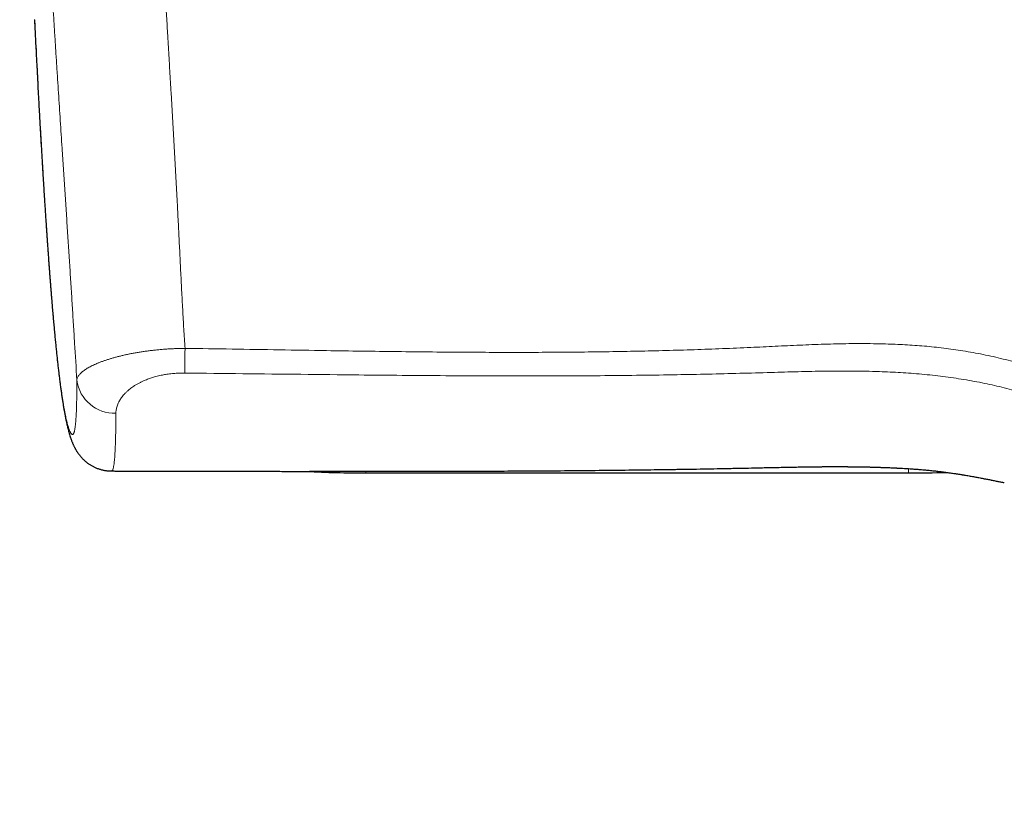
# Model space of a CAD drawing. Header units: millimetres. Extents: x 8 to 969, y 12 to 489.
# Tile 11 of 52: x 391 to 444, y 211 to 253. Entities that reach past the tile are written whole.
import ezdxf

# ---------------------------------------------------------------- set-up
doc = ezdxf.new("R2010")
doc.units = ezdxf.units.MM

msp = doc.modelspace()

# ---------------------------------------------------------------- linework, layer by layer
at = {"color": 252, "linetype": 'Continuous', "lineweight": 0}
for p, q in [((438.447, 228.294), (438.447, 228.524)), ((438.581, 228.517), (438.581, 228.515)), ((409.447, 228.296), (409.447, 228.392)), ((409.563, 228.392), (409.563, 228.392))]:
    msp.add_line(p, q, dxfattribs=at)
at = {"color": 7, "linetype": 'Continuous', "lineweight": 30}
msp.add_line((409.447, 228.296), (438.447, 228.294), dxfattribs=at)
at = {"color": 252, "linetype": 'Continuous', "lineweight": 0, "flags": 128}
msp.add_lwpolyline([(399.766, 233.635), (399.767, 233.676), (399.767, 233.721), (399.767, 233.768), (399.768, 233.819), (399.768, 233.872), (399.768, 233.928), (399.769, 233.987), (399.769, 234.049), (399.77, 234.113), (399.77, 234.18), (399.771, 234.249), (399.771, 234.32), (399.772, 234.394), (399.773, 234.469), (399.773, 234.546), (399.774, 234.625), (399.775, 234.706), (399.775, 234.787), (399.776, 234.87), (399.777, 234.955)], dxfattribs=at)
at = {"color": 252, "linetype": 'Continuous', "lineweight": 0}
msp.add_arc((396.015, 233.517), 2.036, 187.4667, 271.8755, dxfattribs=at)
at = {"color": 7, "linetype": 'Continuous', "lineweight": 30}
for centre, radius, start, end in [((409.345, 284.096), 55.8, 266.8608, 270.1045), ((438.478, 289.761), 61.467, 269.97115, 271.86243)]:
    msp.add_arc(centre, radius, start, end, dxfattribs=at)
at = {"color": 252, "linetype": 'Continuous', "lineweight": 0}
for points, knots in [([(396.929, 296.246), (396.938, 295.942), (396.956, 295.332), (396.985, 294.417), (397.014, 293.498), (397.046, 292.475), (397.081, 291.344), (397.119, 290.105), (397.159, 288.86), (397.199, 287.611), (397.24, 286.357), (397.284, 285.065), (397.33, 283.734), (397.378, 282.365), (397.428, 280.993), (397.48, 279.618), (397.535, 278.188), (397.595, 276.702), (397.658, 275.161), (397.724, 273.616), (397.791, 272.069), (397.861, 270.518), (397.93, 269.025), (397.998, 267.59), (398.064, 266.215), (398.132, 264.836), (398.202, 263.455), (398.27, 262.131), (398.337, 260.863), (398.401, 259.652), (398.467, 258.439), (398.534, 257.223), (398.602, 256.005), (398.668, 254.847), (398.731, 253.749), (398.791, 252.711), (398.846, 251.758), (398.897, 250.89), (398.944, 250.107), (398.99, 249.324), (399.033, 248.589), (399.074, 247.903), (399.111, 247.266), (399.148, 246.628), (399.185, 245.99), (399.221, 245.349), (399.257, 244.705), (399.293, 244.058), (399.327, 243.41), (399.359, 242.806), (399.388, 242.245), (399.414, 241.727), (399.44, 241.21), (399.466, 240.693), (399.491, 240.173), (399.517, 239.649), (399.543, 239.122), (399.569, 238.597), (399.595, 238.073), (399.623, 237.549), (399.651, 237.027), (399.68, 236.506), (399.711, 235.987), (399.742, 235.469), (399.765, 235.126), (399.777, 234.955)], [0, 0, 0, 0, 0.015775, 0.031551, 0.047327, 0.063102, 0.084153, 0.105205, 0.126256, 0.147323, 0.168391, 0.189459, 0.212276, 0.235094, 0.257913, 0.280731, 0.303548, 0.328967, 0.354387, 0.379807, 0.405228, 0.430648, 0.456066, 0.478484, 0.500902, 0.52332, 0.545738, 0.568155, 0.587701, 0.607248, 0.626796, 0.646344, 0.665891, 0.685436, 0.701992, 0.718548, 0.735104, 0.747523, 0.759942, 0.772361, 0.784779, 0.794832, 0.804886, 0.814941, 0.824995, 0.835047, 0.845212, 0.855378, 0.865544, 0.875708, 0.883842, 0.891978, 0.900114, 0.90825, 0.916384, 0.924725, 0.933068, 0.941411, 0.949755, 0.958096, 0.966475, 0.974856, 0.983238, 0.99162, 1, 1, 1, 1]), ([(393.997, 233.252), (393.955, 233.915), (393.904, 234.743), (393.842, 235.738), (393.811, 236.237), (393.78, 236.739), (393.759, 237.074), (393.738, 237.41), (393.717, 237.748), (393.685, 238.256), (393.653, 238.765), (393.62, 239.281), (393.587, 239.801), (393.553, 240.327), (393.519, 240.854), (393.484, 241.383), (393.45, 241.914), (393.415, 242.447), (393.38, 242.98), (393.345, 243.514), (393.31, 244.049), (393.274, 244.585), (393.239, 245.12), (393.199, 245.723), (393.155, 246.394), (393.107, 247.133), (393.059, 247.87), (393.011, 248.606), (392.962, 249.372), (392.911, 250.168), (392.859, 250.993), (392.807, 251.816), (392.755, 252.638), (392.7, 253.528), (392.642, 254.484), (392.58, 255.506), (392.519, 256.527), (392.452, 257.661), (392.38, 258.91), (392.303, 260.272), (392.225, 261.672), (392.147, 263.111), (392.069, 264.588), (391.994, 266.063), (391.92, 267.535), (391.848, 269.004), (391.779, 270.471), (391.712, 271.935), (391.649, 273.361), (391.589, 274.747), (391.533, 276.096), (391.479, 277.442), (391.427, 278.785), (391.38, 280.051), (391.337, 281.24), (391.298, 282.354), (391.26, 283.465), (391.224, 284.574), (391.189, 285.679), (391.156, 286.782), (391.124, 287.881), (391.093, 288.978), (391.064, 290.07), (391.038, 291.086), (391.014, 292.025), (390.994, 292.89), (390.975, 293.754), (390.956, 294.618), (390.944, 295.195), (390.938, 295.484)], [0, 0, 0, 0, 0.03194, 0.039928, 0.047917, 0.055906, 0.063893, 0.063894, 0.071886, 0.079881, 0.087875, 0.095867, 0.104028, 0.11219, 0.120353, 0.128514, 0.136737, 0.14496, 0.153185, 0.161407, 0.169681, 0.177956, 0.186232, 0.194507, 0.20596, 0.217416, 0.228872, 0.240328, 0.251782, 0.264677, 0.277573, 0.290469, 0.303365, 0.31626, 0.332376, 0.348492, 0.364609, 0.380725, 0.402349, 0.423973, 0.445597, 0.469206, 0.492815, 0.516425, 0.540034, 0.563663, 0.587293, 0.610922, 0.634552, 0.656437, 0.678323, 0.70021, 0.722096, 0.743982, 0.762241, 0.780501, 0.798761, 0.817021, 0.83528, 0.853539, 0.871838, 0.890137, 0.908437, 0.926736, 0.941389, 0.956041, 0.970694, 0.985347, 1, 1, 1, 1]), ([(391.729, 252.541), (391.751, 252.09), (391.795, 251.189), (391.857, 249.987), (391.912, 248.937), (391.961, 248.039), (392.006, 247.22), (392.048, 246.478), (392.086, 245.814), (392.125, 245.154), (392.162, 244.541), (392.196, 243.975), (392.229, 243.455), (392.261, 242.939), (392.294, 242.428), (392.325, 241.956), (392.355, 241.522), (392.382, 241.124), (392.409, 240.731), (392.436, 240.342), (392.464, 239.957), (392.491, 239.577), (392.519, 239.203), (392.547, 238.835), (392.575, 238.474), (392.603, 238.12), (392.631, 237.774), (392.659, 237.428), (392.688, 237.084), (392.717, 236.744), (392.747, 236.413), (392.775, 236.098), (392.803, 235.798), (392.83, 235.514), (392.857, 235.239), (392.884, 234.972), (392.911, 234.714), (392.937, 234.466), (392.963, 234.227), (392.989, 233.998), (393.015, 233.779), (393.04, 233.57), (393.065, 233.371), (393.09, 233.175), (393.116, 232.983), (393.142, 232.796), (393.168, 232.618), (393.194, 232.444), (393.221, 232.273), (393.248, 232.107), (393.274, 231.95), (393.3, 231.801), (393.326, 231.661), (393.354, 231.52), (393.382, 231.379), (393.412, 231.241), (393.442, 231.114), (393.471, 230.996), (393.499, 230.888), (393.527, 230.79), (393.555, 230.702), (393.582, 230.623), (393.609, 230.554), (393.635, 230.494), (393.662, 230.442), (393.689, 230.401), (393.715, 230.371), (393.74, 230.354), (393.763, 230.35), (393.782, 230.357), (393.799, 230.371), (393.816, 230.393), (393.831, 230.423), (393.847, 230.463), (393.861, 230.512), (393.875, 230.571), (393.889, 230.639), (393.901, 230.718), (393.913, 230.807), (393.924, 230.907), (393.934, 231.017), (393.943, 231.137), (393.952, 231.268), (393.959, 231.412), (393.967, 231.571), (393.973, 231.745), (393.979, 231.929), (393.984, 232.124), (393.988, 232.329), (393.991, 232.546), (393.994, 232.774), (393.996, 233.009), (393.997, 233.171), (393.997, 233.252)], [0, 0, 0, 0, 0.027077, 0.054153, 0.072205, 0.090257, 0.108309, 0.121851, 0.135393, 0.148935, 0.162477, 0.173367, 0.18426, 0.195152, 0.206043, 0.216933, 0.225676, 0.23442, 0.243163, 0.251906, 0.260687, 0.269469, 0.278251, 0.287031, 0.295796, 0.304563, 0.31333, 0.322095, 0.331347, 0.340602, 0.349857, 0.359109, 0.367838, 0.376569, 0.3853, 0.394029, 0.402835, 0.411642, 0.42045, 0.429256, 0.438021, 0.446788, 0.455556, 0.464321, 0.47382, 0.483321, 0.492822, 0.502321, 0.512696, 0.523073, 0.533452, 0.543831, 0.554209, 0.564585, 0.577029, 0.589475, 0.601923, 0.614369, 0.626814, 0.639257, 0.651701, 0.664146, 0.676591, 0.689034, 0.70233, 0.715629, 0.728929, 0.742227, 0.755522, 0.765351, 0.775182, 0.785013, 0.794843, 0.804672, 0.814504, 0.824339, 0.834175, 0.84401, 0.853842, 0.863676, 0.873512, 0.88335, 0.893186, 0.90302, 0.913643, 0.924268, 0.934894, 0.94552, 0.956143, 0.967106, 0.978071, 0.989036, 1, 1, 1, 1]), ([(393.997, 233.252), (394, 233.275), (394.006, 233.321), (394.032, 233.39), (394.069, 233.461), (394.117, 233.528), (394.171, 233.591), (394.231, 233.651), (394.299, 233.71), (394.376, 233.77), (394.461, 233.829), (394.553, 233.888), (394.652, 233.946), (394.76, 234.003), (394.875, 234.06), (395, 234.117), (395.135, 234.173), (395.281, 234.23), (395.434, 234.285), (395.596, 234.34), (395.761, 234.392), (395.928, 234.442), (396.098, 234.49), (396.273, 234.535), (396.457, 234.58), (396.65, 234.623), (396.85, 234.665), (397.056, 234.704), (397.267, 234.741), (397.481, 234.775), (397.697, 234.806), (397.919, 234.834), (398.147, 234.86), (398.382, 234.884), (398.623, 234.904), (398.866, 234.921), (399.103, 234.935), (399.333, 234.944), (399.555, 234.951), (399.703, 234.953), (399.777, 234.955)], [0, 0, 0, 0, 0.032564, 0.065156, 0.097747, 0.130311, 0.157098, 0.183908, 0.210726, 0.237535, 0.26432, 0.290385, 0.316475, 0.342572, 0.36866, 0.394723, 0.421697, 0.448703, 0.475718, 0.502722, 0.529694, 0.554392, 0.579108, 0.603823, 0.628519, 0.653897, 0.6793, 0.704701, 0.730078, 0.754804, 0.779554, 0.804304, 0.829028, 0.854634, 0.88027, 0.905906, 0.931511, 0.954337, 0.977174, 1, 1, 1, 1]), ([(399.777, 234.955), (400.617, 234.942), (402.297, 234.916), (404.816, 234.875), (407.126, 234.838), (409.226, 234.806), (411.116, 234.781), (413.006, 234.76), (414.77, 234.747), (416.409, 234.74), (417.922, 234.739), (419.434, 234.744), (420.947, 234.756), (422.46, 234.775), (423.973, 234.802), (425.486, 234.838), (426.998, 234.883), (428.511, 234.938), (429.954, 234.999), (431.33, 235.066), (432.421, 235.118), (433.294, 235.154), (433.95, 235.177), (434.607, 235.195), (435.263, 235.207), (435.919, 235.211), (436.575, 235.207), (437.185, 235.194), (437.749, 235.174), (438.266, 235.149), (438.783, 235.116), (439.301, 235.076), (439.818, 235.027), (440.334, 234.968), (440.85, 234.901), (441.374, 234.823), (441.905, 234.732), (442.444, 234.629), (442.98, 234.514), (443.515, 234.386), (444.049, 234.246), (444.58, 234.092), (445.107, 233.926), (445.615, 233.753), (446.102, 233.575), (446.571, 233.394), (447.036, 233.204), (447.497, 233.006), (447.993, 232.783), (448.523, 232.533), (449.086, 232.256), (449.644, 231.969), (450.208, 231.667), (450.778, 231.35), (451.353, 231.019), (451.924, 230.679), (452.491, 230.333), (453.055, 229.979), (453.615, 229.618), (454.171, 229.252), (454.795, 228.832), (455.487, 228.357), (456.245, 227.824), (456.997, 227.284), (457.745, 226.737), (458.489, 226.185), (459.382, 225.515), (460.423, 224.723), (461.553, 223.855), (462.623, 223.03), (463.635, 222.252), (464.65, 221.477), (465.559, 220.792), (466.36, 220.197), (467.054, 219.69), (467.752, 219.189), (468.455, 218.695), (469.101, 218.252), (469.69, 217.859), (470.218, 217.512), (470.751, 217.172), (471.288, 216.838), (471.83, 216.51), (472.377, 216.189), (472.928, 215.876), (473.455, 215.587), (473.957, 215.32), (474.434, 215.076), (474.915, 214.838), (475.4, 214.607), (475.888, 214.383), (476.381, 214.166), (476.877, 213.957), (477.366, 213.761), (477.847, 213.577), (478.319, 213.405), (478.795, 213.241), (479.273, 213.084), (479.755, 212.935), (480.24, 212.793), (480.728, 212.66), (481.246, 212.528), (481.797, 212.399), (482.38, 212.274), (482.965, 212.161), (483.565, 212.058), (484.178, 211.965), (484.806, 211.884), (485.436, 211.815), (486.068, 211.76), (486.702, 211.717), (487.339, 211.686), (487.976, 211.668), (488.401, 211.665), (488.614, 211.664)], [0, 0, 0, 0, 0.026445, 0.05289, 0.079335, 0.099171, 0.119006, 0.138842, 0.158678, 0.174555, 0.190433, 0.20631, 0.222187, 0.238064, 0.253956, 0.269848, 0.285741, 0.301633, 0.317524, 0.331285, 0.345045, 0.351943, 0.358841, 0.36574, 0.372639, 0.379537, 0.386433, 0.39333, 0.398776, 0.404222, 0.409669, 0.415114, 0.420582, 0.42605, 0.431519, 0.436986, 0.442755, 0.448525, 0.454295, 0.460064, 0.46588, 0.471698, 0.477516, 0.483332, 0.488614, 0.493897, 0.49918, 0.504463, 0.509745, 0.516344, 0.522943, 0.529543, 0.536142, 0.543126, 0.55011, 0.557094, 0.564078, 0.571079, 0.578081, 0.585082, 0.592084, 0.60182, 0.611558, 0.621295, 0.631034, 0.640772, 0.650509, 0.666264, 0.68202, 0.69545, 0.70888, 0.72231, 0.73574, 0.744775, 0.75381, 0.762845, 0.77188, 0.780914, 0.78756, 0.794207, 0.800853, 0.807499, 0.814161, 0.820823, 0.827485, 0.834147, 0.839781, 0.845417, 0.851052, 0.856686, 0.862341, 0.867996, 0.873652, 0.879306, 0.884587, 0.889869, 0.895151, 0.900432, 0.905736, 0.911041, 0.916345, 0.92165, 0.927904, 0.93416, 0.940416, 0.946671, 0.953314, 0.959959, 0.966603, 0.973247, 0.979934, 0.986623, 0.993312, 1, 1, 1, 1]), ([(488.614, 210.688), (488.614, 210.688), (488.416, 210.688), (488.021, 210.691), (487.429, 210.707), (486.838, 210.733), (486.246, 210.77), (485.654, 210.819), (485.062, 210.879), (484.469, 210.95), (483.877, 211.034), (483.287, 211.129), (482.688, 211.238), (482.081, 211.361), (481.465, 211.5), (480.853, 211.652), (480.242, 211.817), (479.633, 211.996), (479.027, 212.188), (478.424, 212.393), (477.825, 212.611), (477.229, 212.841), (476.636, 213.083), (476.048, 213.337), (475.464, 213.602), (474.883, 213.878), (474.306, 214.165), (473.734, 214.462), (473.163, 214.77), (472.593, 215.089), (472.023, 215.418), (471.458, 215.756), (470.897, 216.101), (470.294, 216.482), (469.649, 216.901), (468.962, 217.36), (468.281, 217.826), (467.581, 218.316), (466.861, 218.829), (466.122, 219.365), (465.386, 219.906), (464.509, 220.558), (463.492, 221.32), (462.333, 222.192), (461.3, 222.967), (460.393, 223.641), (459.61, 224.216), (458.825, 224.786), (458.035, 225.351), (457.241, 225.909), (456.503, 226.418), (455.82, 226.878), (455.196, 227.291), (454.567, 227.698), (453.923, 228.106), (453.262, 228.514), (452.585, 228.92), (451.902, 229.316), (451.257, 229.677), (450.651, 230.005), (450.086, 230.302), (449.516, 230.589), (448.941, 230.868), (448.367, 231.135), (447.792, 231.391), (447.216, 231.634), (446.664, 231.854), (446.135, 232.053), (445.631, 232.232), (445.123, 232.402), (444.611, 232.56), (444.095, 232.708), (443.573, 232.845), (443.049, 232.971), (442.515, 233.087), (441.969, 233.194), (441.413, 233.291), (440.855, 233.378), (440.296, 233.454), (439.734, 233.519), (439.169, 233.576), (438.602, 233.623), (438.034, 233.661), (437.466, 233.692), (436.846, 233.717), (436.174, 233.734), (435.45, 233.744), (434.726, 233.744), (434.002, 233.738), (433.278, 233.725), (432.554, 233.709), (431.829, 233.689), (430.789, 233.658), (429.431, 233.619), (427.756, 233.578), (425.996, 233.543), (424.15, 233.515), (422.218, 233.495), (420.285, 233.483), (418.224, 233.479), (416.032, 233.482), (413.711, 233.493), (411.391, 233.511), (408.81, 233.535), (405.969, 233.566), (402.868, 233.602), (400.8, 233.624), (399.766, 233.635)], [0, 0, 0, 0, 0.000001, 0.006233, 0.012468, 0.018702, 0.024936, 0.031169, 0.037457, 0.043748, 0.050039, 0.056329, 0.062617, 0.069259, 0.075902, 0.082545, 0.089186, 0.095884, 0.102584, 0.109283, 0.115982, 0.122724, 0.129468, 0.136212, 0.142955, 0.149743, 0.156532, 0.163321, 0.170109, 0.177044, 0.183979, 0.190915, 0.197851, 0.204786, 0.213486, 0.222186, 0.230886, 0.239586, 0.249218, 0.25885, 0.268483, 0.278116, 0.293417, 0.308718, 0.324019, 0.334261, 0.344504, 0.354748, 0.36499, 0.375232, 0.385474, 0.393379, 0.401284, 0.409189, 0.417094, 0.425428, 0.433763, 0.442098, 0.450431, 0.457168, 0.463906, 0.470645, 0.477382, 0.484119, 0.490712, 0.497305, 0.503897, 0.509543, 0.515189, 0.520836, 0.526481, 0.532165, 0.537851, 0.543536, 0.54922, 0.555173, 0.561127, 0.567081, 0.573036, 0.578988, 0.584988, 0.590988, 0.596989, 0.60299, 0.60899, 0.616619, 0.624248, 0.631879, 0.63951, 0.647143, 0.654775, 0.662408, 0.670038, 0.687683, 0.705327, 0.722972, 0.743315, 0.763658, 0.784002, 0.804345, 0.828776, 0.853207, 0.877638, 0.902069, 0.934712, 0.967356, 1, 1, 1, 1]), ([(399.766, 233.635), (399.726, 233.635), (399.645, 233.636), (399.516, 233.633), (399.381, 233.628), (399.239, 233.619), (399.094, 233.606), (398.947, 233.59), (398.809, 233.571), (398.684, 233.551), (398.559, 233.528), (398.424, 233.499), (398.28, 233.465), (398.152, 233.43), (398.038, 233.396), (397.931, 233.362), (397.821, 233.323), (397.709, 233.28), (397.586, 233.23), (397.456, 233.17), (397.316, 233.1), (397.178, 233.023), (397.051, 232.944), (396.937, 232.865), (396.835, 232.788), (396.732, 232.703), (396.63, 232.611), (396.536, 232.513), (396.453, 232.417), (396.381, 232.324), (396.32, 232.233), (396.267, 232.145), (396.223, 232.06), (396.181, 231.967), (396.145, 231.868), (396.116, 231.767), (396.096, 231.669), (396.085, 231.575), (396.083, 231.513), (396.082, 231.482)], [0, 0, 0, 0, 0.0175689, 0.0351377, 0.0559063, 0.0766882, 0.097457, 0.1200703, 0.1426839, 0.1602399, 0.1777961, 0.2014985, 0.2252179, 0.2489221, 0.2669206, 0.2849194, 0.30645, 0.3279904, 0.3495224, 0.3793193, 0.4091181, 0.4423344, 0.4755515, 0.5049824, 0.5344267, 0.5638601, 0.6004603, 0.6370616, 0.6700014, 0.7029418, 0.736047, 0.7660229, 0.7960064, 0.825983, 0.8630744, 0.9001661, 0.9334054, 0.9666448, 1, 1, 1, 1]), ([(396.082, 231.482), (396.082, 231.392), (396.081, 231.212), (396.079, 230.951), (396.075, 230.699), (396.071, 230.458), (396.067, 230.227), (396.061, 230.031), (396.056, 229.867), (396.051, 229.73), (396.045, 229.6), (396.04, 229.478), (396.033, 229.364), (396.027, 229.257), (396.02, 229.157), (396.012, 229.055), (396.002, 228.952), (395.992, 228.852), (395.98, 228.762), (395.968, 228.683), (395.956, 228.614), (395.942, 228.555), (395.928, 228.505), (395.913, 228.465), (395.898, 228.435), (395.882, 228.414), (395.866, 228.401), (395.855, 228.4), (395.849, 228.399)], [0, 0, 0, 0, 0.046266, 0.092533, 0.138798, 0.185164, 0.231533, 0.277897, 0.30959, 0.341283, 0.373002, 0.40472, 0.435157, 0.465594, 0.496057, 0.52652, 0.565567, 0.604618, 0.643666, 0.682834, 0.722006, 0.761175, 0.801012, 0.840852, 0.88069, 0.920619, 0.960551, 1, 1, 1, 1]), ([(409.563, 228.392), (409.896, 228.392), (410.896, 228.39), (412.563, 228.389), (414.563, 228.391), (416.563, 228.397), (418.563, 228.407), (420.563, 228.421), (422.563, 228.44), (424.563, 228.465), (426.563, 228.495), (428.563, 228.531), (430.378, 228.57), (431.768, 228.601), (432.733, 228.618), (433.475, 228.628), (434.236, 228.634), (435.016, 228.634), (435.796, 228.626), (436.483, 228.612), (437.077, 228.593), (437.579, 228.573), (438.08, 228.548), (438.414, 228.527), (438.581, 228.517)], [0, 0, 0, 0, 0.034456, 0.103367, 0.172278, 0.24119, 0.310101, 0.379014, 0.447929, 0.516845, 0.585763, 0.654683, 0.723604, 0.773475, 0.798411, 0.823347, 0.850212, 0.877076, 0.90395, 0.930824, 0.948115, 0.965406, 0.982703, 1, 1, 1, 1]), ([(438.581, 228.517), (438.665, 228.511), (438.832, 228.5), (439.083, 228.48), (439.334, 228.458), (439.585, 228.434), (439.835, 228.407), (440.084, 228.379), (440.331, 228.348), (440.572, 228.316), (440.807, 228.282), (441.037, 228.248), (441.263, 228.212), (441.485, 228.176), (441.703, 228.138), (441.918, 228.1), (442.127, 228.061), (442.332, 228.022), (442.531, 227.984), (442.726, 227.946), (442.914, 227.908), (443.081, 227.875), (443.227, 227.846), (443.355, 227.82), (443.471, 227.797), (443.543, 227.784), (443.575, 227.778)], [0, 0, 0, 0, 0.042595, 0.08519, 0.128102, 0.171013, 0.214573, 0.258132, 0.302016, 0.3459, 0.388471, 0.431042, 0.473895, 0.516748, 0.560167, 0.603586, 0.647284, 0.690982, 0.735553, 0.780124, 0.824982, 0.869841, 0.903895, 0.937949, 0.972131, 1, 1, 1, 1]), ([(406.167, 228.38), (406.189, 228.38), (406.277, 228.38), (406.436, 228.381), (406.643, 228.382), (406.855, 228.383), (407.061, 228.384), (407.261, 228.385), (407.454, 228.386), (407.65, 228.387), (407.842, 228.388), (408.029, 228.389), (408.205, 228.39), (408.377, 228.391), (408.544, 228.391), (408.712, 228.392), (408.881, 228.392), (409.05, 228.392), (409.221, 228.392), (409.392, 228.392), (409.506, 228.392), (409.563, 228.392)], [0, 0, 0, 0, 0.022389, 0.08821, 0.154031, 0.220226, 0.286421, 0.343819, 0.401218, 0.458867, 0.516516, 0.568591, 0.620713, 0.667857, 0.715036, 0.762375, 0.809713, 0.857195, 0.904676, 0.95232, 1, 1, 1, 1])]:
    msp.add_open_spline(points, degree=3, knots=knots, dxfattribs=at)
at = {"color": 7, "linetype": 'Continuous', "lineweight": 30}
for points, knots in [([(391.729, 252.525), (391.73, 252.499), (391.756, 251.954), (391.798, 251.124), (391.852, 250.081), (391.89, 249.347), (391.924, 248.71), (391.955, 248.138), (391.983, 247.616), (392.01, 247.133), (392.036, 246.682), (392.06, 246.257), (392.084, 245.84), (392.108, 245.429), (392.132, 245.024), (392.155, 244.637), (392.178, 244.265), (392.2, 243.907), (392.221, 243.56), (392.242, 243.227), (392.263, 242.907), (392.283, 242.598), (392.302, 242.298), (392.321, 242.006), (392.34, 241.721), (392.359, 241.443), (392.377, 241.173), (392.396, 240.909), (392.413, 240.651), (392.431, 240.4), (392.449, 240.155), (392.466, 239.916), (392.483, 239.682), (392.499, 239.454), (392.516, 239.231), (392.532, 239.013), (392.549, 238.798), (392.565, 238.587), (392.581, 238.381), (392.597, 238.178), (392.613, 237.979), (392.629, 237.784), (392.644, 237.592), (392.66, 237.404), (392.675, 237.219), (392.691, 237.038), (392.706, 236.859), (392.721, 236.685), (392.736, 236.513), (392.751, 236.344), (392.766, 236.179), (392.781, 236.016), (392.796, 235.857), (392.81, 235.699), (392.825, 235.543), (392.84, 235.39), (392.855, 235.239), (392.869, 235.092), (392.884, 234.948), (392.898, 234.806), (392.913, 234.667), (392.927, 234.53), (392.942, 234.394), (392.956, 234.261), (392.971, 234.129), (392.985, 234), (393, 233.872), (393.015, 233.747), (393.029, 233.624), (393.044, 233.503), (393.058, 233.384), (393.073, 233.266), (393.088, 233.15), (393.103, 233.035), (393.118, 232.921), (393.133, 232.808), (393.149, 232.697), (393.165, 232.586), (393.18, 232.477), (393.196, 232.369), (393.213, 232.262), (393.229, 232.155), (393.246, 232.05), (393.263, 231.947), (393.28, 231.842), (393.298, 231.738), (393.316, 231.633), (393.335, 231.53), (393.354, 231.427), (393.373, 231.326), (393.393, 231.226), (393.413, 231.127), (393.434, 231.029), (393.455, 230.932), (393.477, 230.834), (393.501, 230.736), (393.527, 230.632), (393.555, 230.522), (393.588, 230.404), (393.622, 230.289), (393.656, 230.183), (393.686, 230.095), (393.714, 230.018), (393.741, 229.949), (393.767, 229.885), (393.791, 229.829), (393.814, 229.777), (393.837, 229.729), (393.86, 229.682), (393.883, 229.637), (393.906, 229.593), (393.93, 229.55), (393.955, 229.507), (393.981, 229.465), (394.007, 229.424), (394.035, 229.382), (394.063, 229.342), (394.093, 229.299), (394.126, 229.256), (394.162, 229.211), (394.199, 229.167), (394.238, 229.122), (394.279, 229.078), (394.322, 229.035), (394.367, 228.991), (394.414, 228.948), (394.463, 228.906), (394.515, 228.864), (394.569, 228.823), (394.625, 228.782), (394.684, 228.743), (394.746, 228.705), (394.81, 228.668), (394.876, 228.633), (394.944, 228.599), (395.015, 228.568), (395.088, 228.539), (395.163, 228.512), (395.24, 228.488), (395.318, 228.466), (395.397, 228.447), (395.478, 228.431), (395.559, 228.418), (395.642, 228.409), (395.724, 228.402), (395.793, 228.399), (395.835, 228.399), (395.848, 228.399)], [0, 0, 0, 0, 0.002003, 0.042271, 0.064496, 0.08303, 0.099398, 0.114121, 0.12766, 0.140239, 0.152007, 0.163141, 0.173756, 0.185, 0.195748, 0.206066, 0.216019, 0.225656, 0.235016, 0.244135, 0.252832, 0.261313, 0.269615, 0.277749, 0.285724, 0.293548, 0.301229, 0.308774, 0.316189, 0.32348, 0.330652, 0.337711, 0.34466, 0.35149, 0.358244, 0.364933, 0.371559, 0.378127, 0.38464, 0.3911, 0.397511, 0.403876, 0.410199, 0.416481, 0.422726, 0.428936, 0.435115, 0.441264, 0.447386, 0.453485, 0.459569, 0.465601, 0.471659, 0.477734, 0.483822, 0.489914, 0.496003, 0.502082, 0.508145, 0.514143, 0.520211, 0.526307, 0.532432, 0.538589, 0.544782, 0.551011, 0.557281, 0.563594, 0.569946, 0.576277, 0.582684, 0.589171, 0.595741, 0.602399, 0.609151, 0.616002, 0.622956, 0.63002, 0.6372, 0.644502, 0.651932, 0.659498, 0.667206, 0.675054, 0.682892, 0.69134, 0.699899, 0.708585, 0.717411, 0.726389, 0.735536, 0.744867, 0.754404, 0.764167, 0.774182, 0.784479, 0.795649, 0.808031, 0.8213, 0.835816, 0.847829, 0.857775, 0.866345, 0.873894, 0.880655, 0.886874, 0.891982, 0.89675, 0.901174, 0.905303, 0.909174, 0.91282, 0.916267, 0.919539, 0.922656, 0.925636, 0.928494, 0.931244, 0.934191, 0.937033, 0.939778, 0.942441, 0.945033, 0.947565, 0.950047, 0.952488, 0.954895, 0.957275, 0.959634, 0.961978, 0.96431, 0.966635, 0.968954, 0.971269, 0.973583, 0.975895, 0.978206, 0.980515, 0.982822, 0.985127, 0.987429, 0.989728, 0.992022, 0.994312, 0.996597, 0.998877, 1, 1, 1, 1]), ([(409.563, 228.392), (409.592, 228.392), (410.316, 228.39), (411.676, 228.389), (413.589, 228.39), (415.358, 228.393), (417.075, 228.399), (418.773, 228.408), (420.465, 228.421), (422.103, 228.436), (423.692, 228.454), (425.239, 228.475), (426.748, 228.498), (428.233, 228.525), (429.715, 228.554), (431.01, 228.583), (432.04, 228.605), (432.773, 228.618), (433.387, 228.626), (433.947, 228.631), (434.47, 228.633), (434.964, 228.632), (435.45, 228.628), (435.93, 228.622), (436.405, 228.611), (436.861, 228.599), (437.299, 228.583), (437.723, 228.564), (438.134, 228.543), (438.418, 228.526), (438.566, 228.516), (438.581, 228.515)], [0, 0, 0, 0, 0.002997, 0.074855, 0.140541, 0.200742, 0.257711, 0.318026, 0.376262, 0.432629, 0.48735, 0.540605, 0.592543, 0.643285, 0.694195, 0.745771, 0.777174, 0.800695, 0.821479, 0.840648, 0.858594, 0.875563, 0.891731, 0.908843, 0.925183, 0.940853, 0.955948, 0.970545, 0.984701, 0.998466, 1, 1, 1, 1]), ([(438.581, 228.515), (438.611, 228.513), (438.686, 228.508), (438.808, 228.5), (438.945, 228.489), (439.082, 228.478), (439.218, 228.467), (439.353, 228.454), (439.488, 228.442), (439.622, 228.428), (439.756, 228.414), (439.89, 228.399), (440.024, 228.384), (440.157, 228.368), (440.289, 228.351), (440.421, 228.334), (440.552, 228.317), (440.683, 228.298), (440.813, 228.28), (440.941, 228.261), (441.068, 228.242), (441.195, 228.222), (441.32, 228.201), (441.445, 228.181), (441.568, 228.16), (441.69, 228.139), (441.81, 228.118), (441.929, 228.096), (442.047, 228.075), (442.164, 228.053), (442.279, 228.032), (442.393, 228.01), (442.505, 227.988), (442.615, 227.967), (442.723, 227.946), (442.829, 227.925), (442.933, 227.904), (443.036, 227.884), (443.136, 227.864), (443.234, 227.844), (443.33, 227.825), (443.424, 227.807), (443.5, 227.792), (443.543, 227.784), (443.558, 227.781)], [0, 0, 0, 0, 0.015301, 0.038822, 0.062365, 0.085893, 0.10937, 0.132763, 0.15604, 0.179218, 0.202781, 0.226359, 0.249976, 0.273649, 0.297401, 0.321158, 0.34503, 0.36902, 0.393042, 0.416982, 0.440864, 0.465118, 0.489378, 0.513659, 0.537978, 0.562355, 0.586807, 0.611353, 0.636012, 0.660803, 0.68573, 0.710651, 0.735555, 0.760535, 0.785584, 0.810693, 0.835855, 0.861064, 0.886313, 0.911599, 0.936926, 0.962375, 0.987584, 1, 1, 1, 1]), ([(395.849, 228.399), (395.849, 228.399), (395.848, 228.399), (395.848, 228.399), (395.847, 228.399)], [0, 0, 0, 0, 0.10319, 1, 1, 1, 1]), ([(395.849, 228.399), (395.872, 228.399), (395.97, 228.399), (396.141, 228.398), (396.355, 228.398), (396.558, 228.398), (396.748, 228.397), (396.924, 228.397), (397.087, 228.397), (397.237, 228.397), (397.373, 228.396), (397.496, 228.396), (397.605, 228.396), (397.702, 228.396), (397.786, 228.396), (397.857, 228.395), (397.912, 228.395), (397.953, 228.395), (397.981, 228.395), (398.004, 228.395), (398.024, 228.395), (398.045, 228.395), (398.08, 228.395), (398.133, 228.395), (398.204, 228.395), (398.281, 228.395), (398.366, 228.394), (398.459, 228.394), (398.569, 228.394), (398.696, 228.394), (398.842, 228.393), (398.999, 228.393), (399.165, 228.393), (399.336, 228.392), (399.577, 228.392), (399.891, 228.391), (400.281, 228.39), (400.682, 228.39), (401.094, 228.389), (401.516, 228.388), (401.95, 228.387), (402.395, 228.386), (402.85, 228.385), (403.316, 228.384), (403.757, 228.383), (404.172, 228.382), (404.56, 228.381), (404.949, 228.381), (405.324, 228.38), (405.568, 228.38), (405.683, 228.379)], [0, 0, 0, 0, 0.007067, 0.029951, 0.051945, 0.072573, 0.091842, 0.109755, 0.126318, 0.141535, 0.155408, 0.167875, 0.179021, 0.188849, 0.19736, 0.204557, 0.210442, 0.214164, 0.217068, 0.219165, 0.221085, 0.223213, 0.225549, 0.231877, 0.239358, 0.247011, 0.25558, 0.265066, 0.275465, 0.289034, 0.303893, 0.320039, 0.337126, 0.354477, 0.372076, 0.410617, 0.450283, 0.491068, 0.532965, 0.575969, 0.620073, 0.665271, 0.711556, 0.758924, 0.807368, 0.846184, 0.885658, 0.925541, 0.964977, 1, 1, 1, 1]), ([(405.683, 228.379), (405.714, 228.379), (405.818, 228.379), (405.979, 228.379), (406.112, 228.379), (406.167, 228.38)], [0, 0, 0, 0, 0.200863, 0.673899, 1, 1, 1, 1]), ([(406.169, 228.38), (406.181, 228.38), (406.234, 228.38), (406.329, 228.38), (406.452, 228.381), (406.577, 228.381), (406.703, 228.382), (406.831, 228.382), (406.96, 228.383), (407.09, 228.384), (407.222, 228.385), (407.354, 228.386), (407.488, 228.386), (407.622, 228.387), (407.758, 228.388), (407.895, 228.389), (408.032, 228.389), (408.171, 228.39), (408.31, 228.39), (408.449, 228.391), (408.588, 228.391), (408.727, 228.392), (408.867, 228.392), (409.007, 228.392), (409.148, 228.392), (409.289, 228.392), (409.427, 228.392), (409.519, 228.392), (409.563, 228.392)], [0, 0, 0, 0, 0.012475, 0.052602, 0.092608, 0.132353, 0.171961, 0.211716, 0.251424, 0.291117, 0.330824, 0.370603, 0.410057, 0.449635, 0.489301, 0.529021, 0.568759, 0.608472, 0.648121, 0.687674, 0.727098, 0.766367, 0.805524, 0.844741, 0.884102, 0.923569, 0.963106, 1, 1, 1, 1])]:
    msp.add_open_spline(points, degree=3, knots=knots, dxfattribs=at)

doc.saveas('drawing.dxf')
